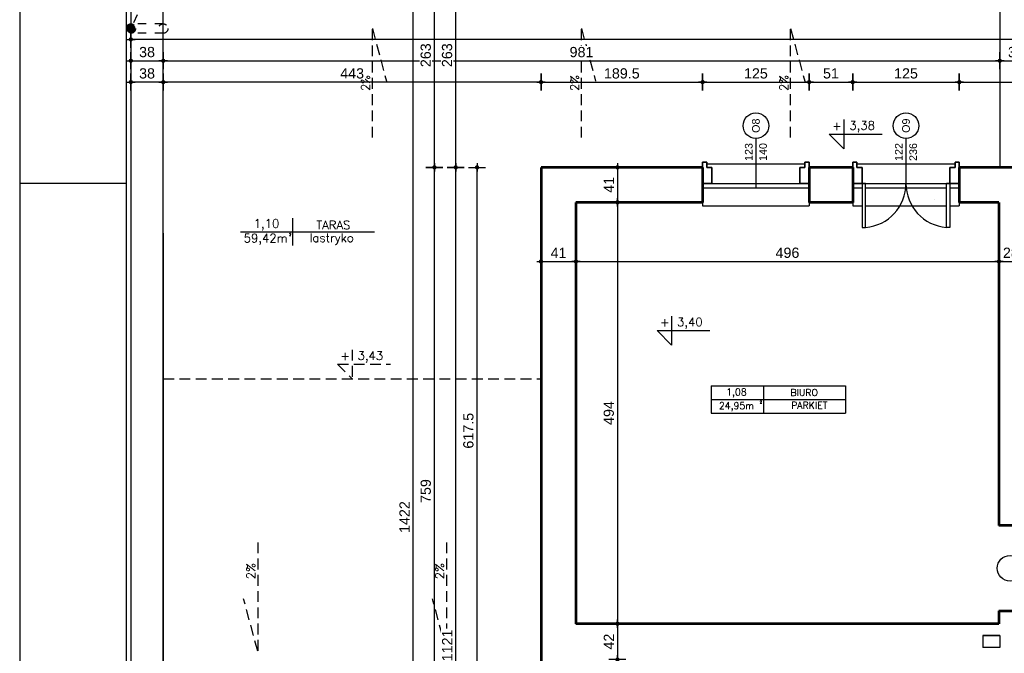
# Model space of a CAD drawing. Header units: millimetres. Extents: x 11979 to 37895, y 18730 to 47884.
# Tile 148 of 256: x 33741 to 34896, y 42042 to 42785. Entities that reach past the tile are written whole.
import ezdxf
from ezdxf.enums import TextEntityAlignment as Align

# ---------------------------------------------------------------- set-up
doc = ezdxf.new("R2010")
doc.units = ezdxf.units.MM
doc.linetypes.add('4002', pattern=[2, 1, -1])
doc.linetypes.add('DASHED', pattern=[19.049999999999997, 12.7, -6.35])
for name, color, linetype in [('-LI-WIDOK', 2, 'Continuous'), ('-MEBLE', 1, 'Continuous'), ('-RAMKA', 2, 'Continuous'), ('-WYMIAR', 8, 'Continuous'), ('_PROJEKTOWANE', 5, 'Continuous'), ('drzwi łuk', 1, 'Continuous'), ('PROJEKTOWANE', 5, 'Continuous')]:
    doc.layers.add(name, color=color, linetype=linetype)
doc.layers.add('-ŚCIANY DZIAŁOWE', color=3, linetype='Continuous', lineweight=35)
doc.layers.add('-ŚCIANY NOŚNE', color=4, linetype='Continuous', lineweight=53)
doc.layers.add('DO USU', color=7, linetype='Continuous', true_color=0x969696)
doc.styles.add('ARIAL', font='arial.ttf', dxfattribs={"height": 0.5})
doc.styles.add('SIMPLEX', font='simplex')
doc.styles.get("Standard").update_dxf_attribs({"font": 'arial.ttf'})
doc.dimstyles.new('CZA-KROPKA-50', dxfattribs={"dimtxt": 12, "dimasz": 1, "dimexe": 2, "dimexo": 25, "dimgap": 4, "dimtad": 1, "dimdec": 1, "dimrnd": 0.5, "dimzin": 9, "dimdsep": 46, "dimtxsty": 'Standard', "dimblk": 'CZA-KROPKA', "dimblk1": 'CZA-KROPKA', "dimblk2": 'CZA-KROPKA', "dimsah": 1, "dimcen": -20, "dimse1": 1, "dimse2": 1, "dimclrd": 8, "dimclre": 8, "dimclrt": 9, "dimadec": 0, "dimazin": 0, "dimtfac": 1, "dimtdec": 1, "dimtmove": 1, "dimatfit": 3, "dimldrblk": 'CZA-KROPKA', "dimfxl": 1, "dimtolj": 1, "dimtzin": 9, "dimarcsym": 0})

# ---------------------------------------------------------------- blocks, each defined once
blk = doc.blocks.new('CZA-KROPKA')
at = {"layer": '-WYMIAR', "linetype": 'ByBlock'}
for p, q in [((5, 0), (-5, 0)), ((0, 10), (0, -10))]:
    blk.add_line(p, q, dxfattribs=at)
at = {"layer": '-WYMIAR', "linetype": 'ByBlock', "const_width": 2.5}
blk.add_lwpolyline([(-1.25, 0, 1), (1.25, 0, 1)], format="xyb", close=True, dxfattribs=at)
blk = doc.blocks.new('*D2589')
at = {"layer": '_PROJEKTOWANE', "color": 8, "lineweight": -2}
blk.add_line((34394.39053607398, 42501.34891256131), (34888.39053607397, 42501.34891256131), dxfattribs=at)
at = {"layer": 'Defpoints', "color": 0}
for p in [(34889.39053607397, 42570.62371347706), (34393.39053607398, 42501.58520475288), (34889.39053607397, 42501.34891256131)]:
    blk.add_point(p, dxfattribs=at)
at = {"layer": '_PROJEKTOWANE', "color": 8, "lineweight": -2, "rotation": 180}
blk.add_blockref('CZA-KROPKA', (34393.39053607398, 42501.34891256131), dxfattribs=at)
at = {"layer": '_PROJEKTOWANE', "color": 8, "lineweight": -2}
blk.add_blockref('CZA-KROPKA', (34889.39053607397, 42501.34891256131), dxfattribs=at)
at = {"layer": '_PROJEKTOWANE', "color": 9, "insert": (34641.39053607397, 42511.47578841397), "char_height": 12, "attachment_point": 5}
blk.add_mtext('\\A1;496', dxfattribs=at)
blk = doc.blocks.new('*D2590')
at = {"layer": '_PROJEKTOWANE', "color": 8, "lineweight": -2}
blk.add_line((34890.39053607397, 42501.34891256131), (34916.39053607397, 42501.34891256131), dxfattribs=at)
at = {"layer": 'Defpoints', "color": 0}
for p in [(34889.39053607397, 42570.62371347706), (34917.39053607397, 42570.62371347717), (34917.39053607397, 42501.34891256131)]:
    blk.add_point(p, dxfattribs=at)
at = {"layer": '_PROJEKTOWANE', "color": 8, "lineweight": -2, "rotation": 180}
blk.add_blockref('CZA-KROPKA', (34889.39053607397, 42501.34891256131), dxfattribs=at)
at = {"layer": '_PROJEKTOWANE', "color": 8, "lineweight": -2}
blk.add_blockref('CZA-KROPKA', (34917.39053607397, 42501.34891256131), dxfattribs=at)
at = {"layer": '_PROJEKTOWANE', "color": 9, "insert": (34903.39053607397, 42511.47578841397), "char_height": 12, "attachment_point": 5}
blk.add_mtext('\\A1;28', dxfattribs=at)
blk = doc.blocks.new('*D2605')
at = {"layer": '_PROJEKTOWANE', "color": 8, "lineweight": -2}
blk.add_line((34442.04760789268, 42610.62371347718), (34442.04760789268, 42571.62371347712), dxfattribs=at)
at = {"layer": 'Defpoints', "color": 0}
for p in [(34464.17919747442, 42611.62371347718), (34442.04760789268, 42570.62371347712), (34464.17919747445, 42570.62371347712)]:
    blk.add_point(p, dxfattribs=at)
at = {"layer": '_PROJEKTOWANE', "color": 8, "lineweight": -2}
for p, rotation in [((34442.04760789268, 42611.62371347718), 90), ((34442.04760789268, 42570.62371347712), 270)]:
    blk.add_blockref('CZA-KROPKA', p, dxfattribs=dict(at, rotation=rotation))
at = {"layer": '_PROJEKTOWANE', "color": 9, "insert": (34432.02305127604, 42591.12371347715), "char_height": 12, "attachment_point": 5, "rotation": 90}
blk.add_mtext('\\A1;41', dxfattribs=at)
blk = doc.blocks.new('*D2606')
at = {"layer": '_PROJEKTOWANE', "color": 8, "lineweight": -2}
blk.add_line((34442.04760789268, 42569.62371347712), (34442.04760789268, 42077.62371347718), dxfattribs=at)
at = {"layer": 'Defpoints', "color": 0}
for p in [(34464.17919747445, 42570.62371347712), (34393.39053607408, 42076.62371347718), (34442.04760789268, 42076.62371347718)]:
    blk.add_point(p, dxfattribs=at)
at = {"layer": '_PROJEKTOWANE', "color": 8, "lineweight": -2}
for p, rotation in [((34442.04760789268, 42570.62371347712), 90), ((34442.04760789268, 42076.62371347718), 270)]:
    blk.add_blockref('CZA-KROPKA', p, dxfattribs=dict(at, rotation=rotation))
at = {"layer": '_PROJEKTOWANE', "color": 9, "insert": (34431.92073204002, 42323.62371347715), "char_height": 12, "attachment_point": 5, "rotation": 90}
blk.add_mtext('\\A1;494', dxfattribs=at)
blk = doc.blocks.new('*D2607')
at = {"layer": '_PROJEKTOWANE', "color": 8, "lineweight": -2}
blk.add_line((34442.04760789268, 42075.62371347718), (34442.04760789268, 42035.62371347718), dxfattribs=at)
at = {"layer": 'Defpoints', "color": 0}
for p in [(34393.39053607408, 42076.62371347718), (34393.39053607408, 42034.62371347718), (34442.04760789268, 42034.62371347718)]:
    blk.add_point(p, dxfattribs=at)
at = {"layer": '_PROJEKTOWANE', "color": 8, "lineweight": -2}
for p, rotation in [((34442.04760789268, 42076.62371347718), 90), ((34442.04760789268, 42034.62371347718), 270)]:
    blk.add_blockref('CZA-KROPKA', p, dxfattribs=dict(at, rotation=rotation))
at = {"layer": '_PROJEKTOWANE', "color": 9, "insert": (34432.02305127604, 42055.62371347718), "char_height": 12, "attachment_point": 5, "rotation": 90}
blk.add_mtext('\\A1;42', dxfattribs=at)
blk = doc.blocks.new('*D2957')
at = {"layer": '-WYMIAR', "color": 8, "lineweight": -2}
blk.add_line((36152.39053607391, 42612.62371347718), (36152.39053607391, 42873.62371347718), dxfattribs=at)
at = {"layer": 'Defpoints', "color": 0}
for p in [(34890.39053607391, 42874.62371347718), (36152.39053607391, 42874.62371347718), (36052.39053607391, 42611.62371347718)]:
    blk.add_point(p, dxfattribs=at)
at = {"layer": '-WYMIAR', "color": 8, "lineweight": -2}
for p, rotation in [((36152.39053607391, 42874.62371347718), 90), ((36152.39053607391, 42611.62371347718), 270)]:
    blk.add_blockref('CZA-KROPKA', p, dxfattribs=dict(at, rotation=rotation))
at = {"layer": '-WYMIAR', "color": 9, "insert": (36142.25956745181, 42743.12371347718), "char_height": 12, "attachment_point": 5, "rotation": 90, "bg_fill": 3, "box_fill_scale": 1.1, "bg_fill_color": 257, "bg_fill_transparency": 0}
blk.add_mtext('\\A1;263', dxfattribs=at)
blk = doc.blocks.new('*D2962')
at = {"layer": '-WYMIAR', "color": 8, "lineweight": -2}
blk.add_line((34353.39053607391, 42711.62371347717), (34540.89053607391, 42711.62371347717), dxfattribs=at)
at = {"layer": 'Defpoints', "color": 0}
for p in [(34541.89053607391, 42711.62371347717), (34352.39053607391, 42611.62371347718), (34541.89053607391, 42611.62371347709)]:
    blk.add_point(p, dxfattribs=at)
at = {"layer": '-WYMIAR', "color": 8, "lineweight": -2, "rotation": 180}
blk.add_blockref('CZA-KROPKA', (34352.39053607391, 42711.62371347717), dxfattribs=at)
at = {"layer": '-WYMIAR', "color": 8, "lineweight": -2}
blk.add_blockref('CZA-KROPKA', (34541.89053607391, 42711.62371347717), dxfattribs=at)
at = {"layer": '-WYMIAR', "color": 9, "insert": (34447.14053607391, 42721.75058932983), "char_height": 12, "attachment_point": 5, "bg_fill": 3, "box_fill_scale": 1.1, "bg_fill_color": 257, "bg_fill_transparency": 0}
blk.add_mtext('\\A1;189.5', dxfattribs=at)
blk = doc.blocks.new('*D2963')
at = {"layer": '-WYMIAR', "color": 8, "lineweight": -2}
blk.add_line((34542.89053607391, 42711.62371347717), (34665.89053607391, 42711.62371347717), dxfattribs=at)
at = {"layer": 'Defpoints', "color": 0}
for p in [(34666.89053607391, 42711.62371347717), (34541.89053607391, 42611.62371347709), (34666.89053607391, 42611.62371347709)]:
    blk.add_point(p, dxfattribs=at)
at = {"layer": '-WYMIAR', "color": 8, "lineweight": -2, "rotation": 180}
blk.add_blockref('CZA-KROPKA', (34541.89053607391, 42711.62371347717), dxfattribs=at)
at = {"layer": '-WYMIAR', "color": 8, "lineweight": -2}
blk.add_blockref('CZA-KROPKA', (34666.89053607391, 42711.62371347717), dxfattribs=at)
at = {"layer": '-WYMIAR', "color": 9, "insert": (34604.39053607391, 42721.75058932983), "char_height": 12, "attachment_point": 5, "bg_fill": 3, "box_fill_scale": 1.1, "bg_fill_color": 257, "bg_fill_transparency": 0}
blk.add_mtext('\\A1;125', dxfattribs=at)
blk = doc.blocks.new('*D2964')
at = {"layer": '-WYMIAR', "color": 8, "lineweight": -2}
blk.add_line((34667.89053607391, 42711.62371347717), (34716.89053607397, 42711.62371347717), dxfattribs=at)
at = {"layer": 'Defpoints', "color": 0}
for p in [(34717.89053607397, 42711.62371347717), (34666.89053607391, 42611.62371347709), (34717.89053607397, 42611.62371347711)]:
    blk.add_point(p, dxfattribs=at)
at = {"layer": '-WYMIAR', "color": 8, "lineweight": -2, "rotation": 180}
blk.add_blockref('CZA-KROPKA', (34666.89053607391, 42711.62371347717), dxfattribs=at)
at = {"layer": '-WYMIAR', "color": 8, "lineweight": -2}
blk.add_blockref('CZA-KROPKA', (34717.89053607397, 42711.62371347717), dxfattribs=at)
at = {"layer": '-WYMIAR', "color": 9, "insert": (34692.39053607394, 42721.75058932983), "char_height": 12, "attachment_point": 5, "bg_fill": 3, "box_fill_scale": 1.1, "bg_fill_color": 257, "bg_fill_transparency": 0}
blk.add_mtext('\\A1;51', dxfattribs=at)
blk = doc.blocks.new('*D2965')
at = {"layer": '-WYMIAR', "color": 8, "lineweight": -2}
blk.add_line((34718.89053607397, 42711.62371347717), (34841.89053607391, 42711.62371347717), dxfattribs=at)
at = {"layer": 'Defpoints', "color": 0}
for p in [(34842.89053607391, 42711.62371347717), (34717.89053607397, 42611.62371347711), (34842.89053607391, 42611.62371347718)]:
    blk.add_point(p, dxfattribs=at)
at = {"layer": '-WYMIAR', "color": 8, "lineweight": -2, "rotation": 180}
blk.add_blockref('CZA-KROPKA', (34717.89053607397, 42711.62371347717), dxfattribs=at)
at = {"layer": '-WYMIAR', "color": 8, "lineweight": -2}
blk.add_blockref('CZA-KROPKA', (34842.89053607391, 42711.62371347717), dxfattribs=at)
at = {"layer": '-WYMIAR', "color": 9, "insert": (34780.39053607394, 42721.75058932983), "char_height": 12, "attachment_point": 5, "bg_fill": 3, "box_fill_scale": 1.1, "bg_fill_color": 257, "bg_fill_transparency": 0}
blk.add_mtext('\\A1;125', dxfattribs=at)
blk = doc.blocks.new('*D2966')
at = {"layer": '-WYMIAR', "color": 8, "lineweight": -2}
blk.add_line((34843.89053607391, 42711.62371347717), (35037.89053607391, 42711.62371347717), dxfattribs=at)
at = {"layer": 'Defpoints', "color": 0}
for p in [(35038.89053607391, 42711.62371347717), (34842.89053607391, 42611.62371347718), (35038.89053607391, 42611.62371347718)]:
    blk.add_point(p, dxfattribs=at)
at = {"layer": '-WYMIAR', "color": 8, "lineweight": -2, "rotation": 180}
blk.add_blockref('CZA-KROPKA', (34842.89053607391, 42711.62371347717), dxfattribs=at)
at = {"layer": '-WYMIAR', "color": 8, "lineweight": -2}
blk.add_blockref('CZA-KROPKA', (35038.89053607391, 42711.62371347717), dxfattribs=at)
at = {"layer": '-WYMIAR', "color": 9, "insert": (34940.89053607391, 42721.75058932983), "char_height": 12, "attachment_point": 5, "bg_fill": 3, "box_fill_scale": 1.1, "bg_fill_color": 257, "bg_fill_transparency": 0}
blk.add_mtext('\\A1;196', dxfattribs=at)
blk = doc.blocks.new('*D2975')
at = {"layer": '-WYMIAR', "color": 8, "lineweight": -2}
blk.add_line((34351.39053607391, 42711.62371347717), (33910.39053607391, 42711.62371347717), dxfattribs=at)
at = {"layer": 'Defpoints', "color": 0}
for p in [(33909.39053607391, 42711.62371347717), (33909.39053607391, 42710.56182398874), (34352.39053607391, 42611.62371347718)]:
    blk.add_point(p, dxfattribs=at)
at = {"layer": '-WYMIAR', "color": 8, "lineweight": -2, "rotation": 180}
blk.add_blockref('CZA-KROPKA', (33909.39053607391, 42711.62371347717), dxfattribs=at)
at = {"layer": '-WYMIAR', "color": 8, "lineweight": -2}
blk.add_blockref('CZA-KROPKA', (34352.39053607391, 42711.62371347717), dxfattribs=at)
at = {"layer": '-WYMIAR', "color": 9, "insert": (34130.89053607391, 42721.75468209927), "char_height": 12, "attachment_point": 5, "bg_fill": 3, "box_fill_scale": 1.1, "bg_fill_color": 257, "bg_fill_transparency": 0}
blk.add_mtext('\\A1;443', dxfattribs=at)
blk = doc.blocks.new('*D2976')
at = {"layer": '-WYMIAR', "color": 8, "lineweight": -2}
blk.add_line((33908.39053607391, 42711.62371347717), (33872.39053607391, 42711.62371347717), dxfattribs=at)
at = {"layer": 'Defpoints', "color": 0}
for p in [(33871.39053607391, 42711.62371347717), (33871.39053607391, 42710.56182398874), (33909.39053607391, 42710.56182398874)]:
    blk.add_point(p, dxfattribs=at)
at = {"layer": '-WYMIAR', "color": 8, "lineweight": -2, "rotation": 180}
blk.add_blockref('CZA-KROPKA', (33871.39053607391, 42711.62371347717), dxfattribs=at)
at = {"layer": '-WYMIAR', "color": 8, "lineweight": -2}
blk.add_blockref('CZA-KROPKA', (33909.39053607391, 42711.62371347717), dxfattribs=at)
at = {"layer": '-WYMIAR', "color": 9, "insert": (33890.39053607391, 42721.75468209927), "char_height": 12, "attachment_point": 5, "bg_fill": 3, "box_fill_scale": 1.1, "bg_fill_color": 257, "bg_fill_transparency": 0}
blk.add_mtext('\\A1;38', dxfattribs=at)
blk = doc.blocks.new('*D2977')
at = {"layer": '-WYMIAR', "color": 8, "lineweight": -2}
blk.add_line((33872.39053607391, 42736.62371347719), (33908.39053607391, 42736.62371347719), dxfattribs=at)
at = {"layer": 'Defpoints', "color": 0}
for p in [(33871.39053607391, 42736.62371347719), (33909.39053607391, 42736.62371347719), (33909.39053607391, 42736.62371347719)]:
    blk.add_point(p, dxfattribs=at)
at = {"layer": '-WYMIAR', "color": 8, "lineweight": -2, "rotation": 180}
blk.add_blockref('CZA-KROPKA', (33871.39053607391, 42736.62371347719), dxfattribs=at)
at = {"layer": '-WYMIAR', "color": 8, "lineweight": -2}
blk.add_blockref('CZA-KROPKA', (33909.39053607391, 42736.62371347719), dxfattribs=at)
at = {"layer": '-WYMIAR', "color": 9, "insert": (33890.39053607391, 42746.75468209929), "char_height": 12, "attachment_point": 5, "bg_fill": 3, "box_fill_scale": 1.1, "bg_fill_color": 257, "bg_fill_transparency": 0}
blk.add_mtext('\\A1;38', dxfattribs=at)
blk = doc.blocks.new('*D2978')
at = {"layer": '-WYMIAR', "color": 8, "lineweight": -2}
blk.add_line((33910.39053607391, 42736.62371347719), (34889.39053607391, 42736.62371347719), dxfattribs=at)
at = {"layer": 'Defpoints', "color": 0}
for p in [(33909.39053607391, 42736.62371347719), (34890.39053607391, 42736.62371347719), (34890.39053607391, 42611.62371347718)]:
    blk.add_point(p, dxfattribs=at)
at = {"layer": '-WYMIAR', "color": 8, "lineweight": -2, "rotation": 180}
blk.add_blockref('CZA-KROPKA', (33909.39053607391, 42736.62371347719), dxfattribs=at)
at = {"layer": '-WYMIAR', "color": 8, "lineweight": -2}
blk.add_blockref('CZA-KROPKA', (34890.39053607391, 42736.62371347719), dxfattribs=at)
at = {"layer": '-WYMIAR', "color": 9, "insert": (34399.89053607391, 42746.75058932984), "char_height": 12, "attachment_point": 5, "bg_fill": 3, "box_fill_scale": 1.1, "bg_fill_color": 257, "bg_fill_transparency": 0}
blk.add_mtext('\\A1;981', dxfattribs=at)
blk = doc.blocks.new('*D2979')
at = {"layer": '-WYMIAR', "color": 8, "lineweight": -2}
blk.add_line((34891.39053607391, 42736.62371347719), (34927.39053607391, 42736.62371347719), dxfattribs=at)
at = {"layer": 'Defpoints', "color": 0}
for p in [(34928.39053607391, 42736.62371347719), (34890.39053607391, 42611.62371347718), (34928.39053607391, 42611.62371347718)]:
    blk.add_point(p, dxfattribs=at)
at = {"layer": '-WYMIAR', "color": 8, "lineweight": -2, "rotation": 180}
blk.add_blockref('CZA-KROPKA', (34890.39053607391, 42736.62371347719), dxfattribs=at)
at = {"layer": '-WYMIAR', "color": 8, "lineweight": -2}
blk.add_blockref('CZA-KROPKA', (34928.39053607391, 42736.62371347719), dxfattribs=at)
at = {"layer": '-WYMIAR', "color": 9, "insert": (34909.39053607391, 42746.75468209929), "char_height": 12, "attachment_point": 5, "bg_fill": 3, "box_fill_scale": 1.1, "bg_fill_color": 257, "bg_fill_transparency": 0}
blk.add_mtext('\\A1;38', dxfattribs=at)
blk = doc.blocks.new('*D2981')
at = {"layer": '-WYMIAR', "color": 8, "lineweight": -2}
blk.add_line((36051.39053607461, 42761.62371347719), (33872.39053607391, 42761.62371347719), dxfattribs=at)
at = {"layer": 'Defpoints', "color": 0}
for p in [(33871.39053607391, 42761.62371347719), (33871.39053607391, 42611.62371347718), (36052.39053607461, 42611.62371347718)]:
    blk.add_point(p, dxfattribs=at)
at = {"layer": '-WYMIAR', "color": 8, "lineweight": -2, "rotation": 180}
blk.add_blockref('CZA-KROPKA', (33871.39053607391, 42761.62371347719), dxfattribs=at)
at = {"layer": '-WYMIAR', "color": 8, "lineweight": -2}
blk.add_blockref('CZA-KROPKA', (36052.39053607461, 42761.62371347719), dxfattribs=at)
at = {"layer": '-WYMIAR', "color": 9, "insert": (34961.89053607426, 42771.75058932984), "char_height": 12, "attachment_point": 5, "bg_fill": 3, "box_fill_scale": 1.1, "bg_fill_color": 257, "bg_fill_transparency": 0}
blk.add_mtext('\\A1;2181', dxfattribs=at)
blk = doc.blocks.new('*D2984')
at = {"layer": '-WYMIAR', "color": 8, "lineweight": -2}
blk.add_line((34277.39053607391, 41995.12371347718), (34277.39053607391, 42610.62371347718), dxfattribs=at)
at = {"layer": 'Defpoints', "color": 0}
for p in [(34277.39053607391, 42611.62371347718), (34352.39053607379, 42611.62371347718), (34372.89053607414, 41994.12371347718)]:
    blk.add_point(p, dxfattribs=at)
at = {"layer": '-WYMIAR', "color": 8, "lineweight": -2}
for p, rotation in [((34277.39053607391, 42611.62371347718), 90), ((34277.39053607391, 41994.12371347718), 270)]:
    blk.add_blockref('CZA-KROPKA', p, dxfattribs=dict(at, rotation=rotation))
at = {"layer": '-WYMIAR', "color": 9, "insert": (34267.26366022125, 42302.87371347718), "char_height": 12, "attachment_point": 5, "rotation": 90, "bg_fill": 3, "box_fill_scale": 1.1, "bg_fill_color": 257, "bg_fill_transparency": 0}
blk.add_mtext('\\A1;617.5', dxfattribs=at)
blk = doc.blocks.new('*D2985')
at = {"layer": '-WYMIAR', "color": 8, "lineweight": -2}
blk.add_line((34252.39053607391, 42612.62371347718), (34252.39053607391, 42873.62371347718), dxfattribs=at)
at = {"layer": 'Defpoints', "color": 0}
for p in [(34252.39053607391, 42874.62371347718), (34374.89053607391, 42874.62371347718), (34327.39053607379, 42611.62371347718)]:
    blk.add_point(p, dxfattribs=at)
at = {"layer": '-WYMIAR', "color": 8, "lineweight": -2}
for p, rotation in [((34252.39053607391, 42874.62371347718), 90), ((34252.39053607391, 42611.62371347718), 270)]:
    blk.add_blockref('CZA-KROPKA', p, dxfattribs=dict(at, rotation=rotation))
at = {"layer": '-WYMIAR', "color": 9, "insert": (34242.25956745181, 42743.12371347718), "char_height": 12, "attachment_point": 5, "rotation": 90, "bg_fill": 3, "box_fill_scale": 1.1, "bg_fill_color": 257, "bg_fill_transparency": 0}
blk.add_mtext('\\A1;263', dxfattribs=at)
blk = doc.blocks.new('*D2987')
at = {"layer": '-WYMIAR', "color": 8, "lineweight": -2}
blk.add_line((34252.39053607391, 41491.62371347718), (34252.39053607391, 42610.62371347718), dxfattribs=at)
at = {"layer": 'Defpoints', "color": 0}
for p in [(34252.39053607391, 42611.62371347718), (34352.39053607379, 42611.62371347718), (34352.39053607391, 41490.62371347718)]:
    blk.add_point(p, dxfattribs=at)
at = {"layer": '-WYMIAR', "color": 8, "lineweight": -2}
for p, rotation in [((34252.39053607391, 42611.62371347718), 90), ((34252.39053607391, 41490.62371347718), 270)]:
    blk.add_blockref('CZA-KROPKA', p, dxfattribs=dict(at, rotation=rotation))
at = {"layer": '-WYMIAR', "color": 9, "insert": (34242.36597945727, 42051.12371347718), "char_height": 12, "attachment_point": 5, "rotation": 90, "bg_fill": 3, "box_fill_scale": 1.1, "bg_fill_color": 257, "bg_fill_transparency": 0}
blk.add_mtext('\\A1;1121', dxfattribs=at)
blk = doc.blocks.new('*D2990')
at = {"layer": '-WYMIAR', "color": 8, "lineweight": -2}
blk.add_line((34227.39053607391, 41853.62371347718), (34227.39053607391, 42610.62371347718), dxfattribs=at)
at = {"layer": 'Defpoints', "color": 0}
for p in [(34227.39053607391, 42611.62371347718), (34352.39053607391, 42611.62371347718), (34352.39053607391, 41852.62371347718)]:
    blk.add_point(p, dxfattribs=at)
at = {"layer": '-WYMIAR', "color": 8, "lineweight": -2}
for p, rotation in [((34227.39053607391, 42611.62371347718), 90), ((34227.39053607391, 41852.62371347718), 270)]:
    blk.add_blockref('CZA-KROPKA', p, dxfattribs=dict(at, rotation=rotation))
at = {"layer": '-WYMIAR', "color": 9, "insert": (34217.26366022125, 42232.12371347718), "char_height": 12, "attachment_point": 5, "rotation": 90, "bg_fill": 3, "box_fill_scale": 1.1, "bg_fill_color": 257, "bg_fill_transparency": 0}
blk.add_mtext('\\A1;759', dxfattribs=at)
blk = doc.blocks.new('*D2991')
at = {"layer": '-WYMIAR', "color": 8, "lineweight": -2}
blk.add_line((34227.39053607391, 42612.62371347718), (34227.39053607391, 42873.62371347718), dxfattribs=at)
at = {"layer": 'Defpoints', "color": 0}
for p in [(34227.39053607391, 42874.62371347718), (34399.89053607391, 42874.62371347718), (34352.39053607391, 42611.62371347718)]:
    blk.add_point(p, dxfattribs=at)
at = {"layer": '-WYMIAR', "color": 8, "lineweight": -2}
for p, rotation in [((34227.39053607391, 42874.62371347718), 90), ((34227.39053607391, 42611.62371347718), 270)]:
    blk.add_blockref('CZA-KROPKA', p, dxfattribs=dict(at, rotation=rotation))
at = {"layer": '-WYMIAR', "color": 9, "insert": (34217.25956745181, 42743.12371347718), "char_height": 12, "attachment_point": 5, "rotation": 90, "bg_fill": 3, "box_fill_scale": 1.1, "bg_fill_color": 257, "bg_fill_transparency": 0}
blk.add_mtext('\\A1;263', dxfattribs=at)
blk = doc.blocks.new('*D2993')
at = {"layer": '-WYMIAR', "color": 8, "lineweight": -2}
blk.add_line((34202.39053607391, 41491.62371347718), (34202.39053607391, 42911.62371347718), dxfattribs=at)
at = {"layer": 'Defpoints', "color": 0}
for p in [(34202.39053607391, 42912.62371347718), (34352.39053607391, 42912.62371347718), (34352.39053607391, 41490.62371347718)]:
    blk.add_point(p, dxfattribs=at)
at = {"layer": '-WYMIAR', "color": 8, "lineweight": -2}
for p, rotation in [((34202.39053607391, 42912.62371347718), 90), ((34202.39053607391, 41490.62371347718), 270)]:
    blk.add_blockref('CZA-KROPKA', p, dxfattribs=dict(at, rotation=rotation))
at = {"layer": '-WYMIAR', "color": 9, "insert": (34192.36597945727, 42201.62371347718), "char_height": 12, "attachment_point": 5, "rotation": 90, "bg_fill": 3, "box_fill_scale": 1.1, "bg_fill_color": 257, "bg_fill_transparency": 0}
blk.add_mtext('\\A1;1422', dxfattribs=at)
blk = doc.blocks.new('fdfdssd')
at = {"layer": '-RAMKA', "color": 8}
blk.add_line((18316.99147876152, 20415.98454951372), (18316.99147876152, 18315.98454951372), dxfattribs=at)
at = {"layer": '-RAMKA', "color": 2}
blk.add_line((18441.99147876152, 20390.98454951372), (18441.99147876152, 18340.98454951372), dxfattribs=at)
at = {"layer": '-RAMKA', "color": 7}
blk.add_line((18316.99147876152, 19800.98454951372), (18441.99147876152, 19800.98454951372), dxfattribs=at)

msp = doc.modelspace()

# ---------------------------------------------------------------- hatches: boundary and pattern name
at = {"layer": 'DO USU', "linetype": '4002', "ltscale": 10}
h = msp.add_hatch(color=256, dxfattribs=at)
h.dxf.hatch_style = 1
edge = h.paths.add_edge_path()
edge.add_ellipse((33871.39053607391, 42774.38872959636), major_axis=(5.485938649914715, 0), ratio=1, start_angle=0, end_angle=360)

# ---------------------------------------------------------------- linework, layer by layer
at = {"layer": '-LI-WIDOK'}
for p, q in [((33871.39053607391, 42912.62371347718), (33871.39053607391, 41814.62371347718)), ((33909.39053607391, 41852.62371347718), (33909.39053607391, 42874.62371347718)), ((34890.39053607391, 42874.62371347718), (34890.39053607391, 42611.62371347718)), ((34546.89053607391, 42615.62371347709), (34661.89053607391, 42615.62371347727)), ((34722.89053607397, 42615.62371347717), (34837.89053607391, 42615.62371347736)), ((34717.89053607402, 42587.6237134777), (34728.89053607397, 42587.6237134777)), ((34831.89053607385, 42587.6237134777), (34842.89053607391, 42587.6237134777)), ((34813.99138893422, 42573.62371347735), (34813.99138893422, 42573.62371347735)), ((34541.89053607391, 42570.62371347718), (34541.89053607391, 42566.62371347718)), ((34541.89053607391, 42566.62371347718), (34666.89053607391, 42566.62371347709)), ((34666.89053607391, 42570.62371347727), (34666.89053607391, 42566.62371347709)), ((34717.89053607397, 42570.62371347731), (34717.89053607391, 42566.62371347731)), ((34717.89053607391, 42566.62371347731), (34728.89053607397, 42566.62371347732)), ((34732.89053607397, 42566.62371347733), (34827.89053607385, 42566.6237134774)), ((34831.89053607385, 42566.6237134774), (34842.89053607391, 42566.62371347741)), ((34842.89053607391, 42570.62371347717), (34842.89053607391, 42566.62371347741)), ((33909.39053607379, 42534.62371347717), (33909.39053607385, 41852.62371347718)), ((34870.39053607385, 42062.62249226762), (34890.39053607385, 42062.62249226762)), ((34890.39053607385, 42062.62249226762), (34870.39053607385, 42062.62249226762)), ((34870.39053607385, 42062.62249226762), (34870.39053607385, 42048.62249226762)), ((34890.39053607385, 42062.62249226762), (34890.39053607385, 42048.62249226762)), ((34890.39053607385, 42048.62249226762), (34870.39053607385, 42048.62249226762))]:
    msp.add_line(p, q, dxfattribs=at)
at = {"layer": '-MEBLE'}
for p, q in [((34505.59199401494, 42437.38102267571), (34505.59199401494, 42403.09530867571)), ((34488.44913701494, 42420.23816567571), (34550.44222594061, 42420.23816567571)), ((34488.44913701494, 42420.23816567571), (34505.59199401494, 42403.09530867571))]:
    msp.add_line(p, q, dxfattribs=at)
at = {"layer": '-ŚCIANY DZIAŁOWE'}
for p, q in [((34541.89053607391, 42611.62371347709), (34541.89053607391, 42617.62371347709)), ((34541.89053607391, 42617.62371347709), (34546.89053607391, 42617.62371347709)), ((34546.89053607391, 42617.62371347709), (34546.89053607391, 42611.62371347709)), ((34546.89053607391, 42611.62371347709), (34552.89053607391, 42611.62371347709)), ((34552.89053607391, 42611.62371347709), (34552.89053607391, 42592.62371347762)), ((34661.89053607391, 42611.62371347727), (34655.89053607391, 42611.62371347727)), ((34655.89053607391, 42611.62371347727), (34655.89053607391, 42592.62371347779)), ((34666.89053607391, 42617.62371347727), (34661.89053607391, 42617.62371347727)), ((34661.89053607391, 42617.62371347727), (34661.89053607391, 42611.62371347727)), ((34666.89053607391, 42611.62371347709), (34666.89053607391, 42617.62371347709)), ((34717.89053607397, 42611.62371347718), (34717.89053607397, 42617.62371347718)), ((34717.89053607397, 42617.62371347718), (34722.89053607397, 42617.62371347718)), ((34722.89053607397, 42617.62371347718), (34722.89053607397, 42611.62371347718)), ((34722.89053607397, 42611.62371347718), (34728.89053607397, 42611.62371347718)), ((34728.89053607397, 42611.62371347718), (34728.89053607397, 42592.6237134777)), ((34837.89053607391, 42611.62371347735), (34831.89053607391, 42611.62371347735)), ((34831.89053607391, 42611.62371347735), (34831.89053607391, 42592.62371347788)), ((34842.89053607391, 42617.62371347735), (34837.89053607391, 42617.62371347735)), ((34837.89053607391, 42617.62371347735), (34837.89053607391, 42611.62371347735)), ((34842.89053607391, 42611.62371347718), (34842.89053607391, 42617.62371347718)), ((34552.89053607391, 42592.62371347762), (34541.89053607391, 42592.62371347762)), ((34655.89053607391, 42592.62371347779), (34666.89053607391, 42592.62371347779)), ((34728.89053607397, 42592.6237134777), (34717.89053607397, 42592.6237134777)), ((34732.89053607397, 42592.6237134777), (34728.89053607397, 42592.6237134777)), ((34827.89053607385, 42592.6237134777), (34831.89053607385, 42592.6237134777)), ((34831.89053607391, 42592.62371347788), (34842.89053607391, 42592.62371347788))]:
    msp.add_line(p, q, dxfattribs=at)
at = {"layer": '-ŚCIANY NOŚNE'}
for p, q in [((34352.39053607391, 42611.62371347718), (34352.39053607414, 41994.12371347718)), ((34541.89053607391, 42611.62371347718), (34352.39053607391, 42611.62371347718)), ((34541.89053607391, 42611.62371347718), (34541.89053607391, 42570.62371347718)), ((34717.89053607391, 42611.62371347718), (34666.89053607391, 42611.62371347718)), ((34666.89053607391, 42611.62371347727), (34666.89053607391, 42570.62371347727)), ((34717.89053607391, 42611.62371347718), (34717.89053607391, 42573.62371347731)), ((34717.89053607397, 42611.62371347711), (34717.89053607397, 42570.62371347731)), ((35038.89053607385, 42611.62371347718), (34842.89053607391, 42611.62371347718)), ((34842.89053607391, 42611.62371347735), (34842.89053607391, 42570.62371347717)), ((34393.39053607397, 42570.62371347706), (34393.39053607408, 42076.62371347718)), ((34541.89053607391, 42570.62371347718), (34393.39053607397, 42570.62371347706)), ((34717.89053607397, 42570.62371347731), (34666.89053607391, 42570.62371347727)), ((34889.39053607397, 42570.62371347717), (34842.89053607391, 42570.62371347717)), ((34889.39053607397, 42570.62371347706), (34889.39053607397, 42191.62371347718)), ((34917.39053607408, 42191.62371347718), (34889.39053607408, 42191.62371347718)), ((34889.39053607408, 42091.62371347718), (34889.39053607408, 42076.62371347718)), ((34889.39053607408, 42091.62371347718), (34917.39053607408, 42091.62371347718)), ((34820.39053607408, 42076.62371347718), (34393.39053607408, 42076.62371347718)), ((34889.39053607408, 42076.62371347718), (34820.39053607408, 42076.62371347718))]:
    msp.add_line(p, q, dxfattribs=at)
at = {"layer": 'DO USU', "linetype": '4002', "ltscale": 10}
for p, q in [((33909.39053607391, 42779.87466824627), (33871.39053607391, 42779.87466824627)), ((33909.39053607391, 42768.90279094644), (33871.39053607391, 42768.90279094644))]:
    msp.add_line(p, q, dxfattribs=at)
for centre in [(33871.39053607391, 42774.38872959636), (33871.39053607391, 42774.38872959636), (33909.39053607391, 42774.38872959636)]:
    msp.add_circle(centre, 5.485938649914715, dxfattribs=at)
at = {"layer": 'drzwi łuk', "ltscale": 0.5}
for p, q in [((34061.04901270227, 42552.06007209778), (34061.04901270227, 42520.06007209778)), ((33999.98067408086, 42536.06007209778), (34157.17354608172, 42536.06007209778)), ((34552.11532489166, 42355.62371347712), (34709.30819689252, 42355.62371347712)), ((34552.11532489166, 42355.62371347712), (34552.11532489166, 42323.62371347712)), ((34613.18366351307, 42355.62371347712), (34613.18366351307, 42323.62371347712)), ((34709.30819689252, 42355.62371347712), (34709.30819689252, 42323.62371347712)), ((34552.11532489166, 42339.62371347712), (34709.30819689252, 42339.62371347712)), ((34552.11532489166, 42323.62371347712), (34709.30819689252, 42323.62371347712))]:
    msp.add_line(p, q, dxfattribs=at)
at = {"layer": 'PROJEKTOWANE', "linetype": 'DASHED'}
for p, q in [((34154.64053607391, 42646.63872959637), (34154.64053607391, 42774.38872959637)), ((34154.64053607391, 42774.38872959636), (34171.17260257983, 42712.69021744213)), ((34399.89053607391, 42646.63872959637), (34399.89053607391, 42774.38872959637)), ((34399.89053607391, 42774.38872959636), (34416.42260257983, 42712.69021744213)), ((34645.14053607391, 42646.63872959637), (34645.14053607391, 42774.38872959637)), ((34645.14053607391, 42774.38872959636), (34661.67260257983, 42712.69021744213)), ((34130.89053607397, 42397.90942747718), (34130.89053607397, 42363.62371347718)), ((34113.74767907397, 42380.76657047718), (34175.74076799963, 42380.76657047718)), ((34113.74767907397, 42380.76657047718), (34130.89053607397, 42363.62371347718)), ((33909.39053607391, 42363.62371347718), (34352.39053607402, 42363.62371347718)), ((34020.14053607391, 42171.99871347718), (34020.14053607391, 42044.24871347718)), ((34241.64053607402, 42171.99871347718), (34241.64053607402, 42044.24871347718)), ((34020.14053607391, 42044.24871347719), (34003.60846956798, 42105.94722563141)), ((34241.64053607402, 42044.24871347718), (34225.1084695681, 42105.9472256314))]:
    msp.add_line(p, q, dxfattribs=at)
at = {"layer": 'PROJEKTOWANE'}
for p, q in [((34707.59129652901, 42667.79070141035), (34707.59129652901, 42633.50498741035)), ((34604.39053607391, 42645.48173312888), (34604.39053607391, 42587.62371347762)), ((34690.44843952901, 42650.64784441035), (34752.44152845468, 42650.64784441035)), ((34690.44843952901, 42650.64784441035), (34707.59129652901, 42633.50498741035)), ((34780.39053607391, 42645.48173312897), (34780.39053607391, 42587.6237134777)), ((34541.89053607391, 42587.62371347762), (34666.89053607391, 42587.62371347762)), ((34550.89053607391, 42592.62371347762), (34663.89053607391, 42592.62371347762)), ((34728.89053607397, 42592.6237134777), (34841.89053607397, 42592.6237134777)), ((34728.89053607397, 42592.6237134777), (34728.89053607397, 42541.1237134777)), ((34732.89053607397, 42541.1237134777), (34732.89053607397, 42592.6237134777)), ((34732.89053607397, 42587.6237134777), (34827.89053607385, 42587.6237134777)), ((34827.89053607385, 42541.1237134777), (34827.89053607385, 42592.6237134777)), ((34831.89053607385, 42592.6237134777), (34831.89053607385, 42541.1237134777)), ((34728.89053607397, 42541.1237134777), (34732.89053607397, 42541.1237134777)), ((34831.89053607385, 42541.1237134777), (34827.89053607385, 42541.1237134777))]:
    msp.add_line(p, q, dxfattribs=at)
for centre in [(34604.39053607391, 42660.48173312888), (34780.39053607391, 42660.48173312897), (34902.39053607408, 42141.62371347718)]:
    msp.add_circle(centre, 15, dxfattribs=at)
for centre, radius, start, end in [((34728.89053607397, 42592.6237134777), 51.50000000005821, 274.4546441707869, 0), ((34831.89053607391, 42592.62371347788), 51.5, 180.0000000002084, 265.5453558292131)]:
    msp.add_arc(centre, radius, start, end, dxfattribs=at)

# ---------------------------------------------------------------- texts
at = {"layer": '-LI-WIDOK', "style": 'SIMPLEX'}
for s, height, p in [('1,10', 10, (34030.47169215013, 42545.86246596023)), ('TARAS', 10, (34108.86839415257, 42544.1156972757)), ('59,42m', 10, (34029.44448669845, 42528.6998364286)), ('2', 3, (34058.20417610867, 42532.89951970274)), ('1,08', 8, (34581.57913750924, 42348.26347780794)), ('BIURO', 8, (34661.00304496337, 42347.67933865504)), ('24,95m', 8, (34581.57913750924, 42332.26347780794)), ('2', 3, (34610.33882691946, 42336.46316108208)), ('PARKIET', 8, (34667.0324773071, 42332.63348147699))]:
    msp.add_text(s, height=height, dxfattribs=at).set_placement(p, align=Align.MIDDLE_CENTER)
for s, p in [('+', (34497.46503432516, 42429.99746885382)), ('3,40', (34526.94376800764, 42428.85130067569))]:
    msp.add_text(s, height=10, dxfattribs=at).set_placement(p, align=Align.MIDDLE)
at = {"layer": 'PROJEKTOWANE', "style": 'SIMPLEX'}
for p in [(34146.59291702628, 42710.51372959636), (34391.84291702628, 42710.51372959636), (34637.09291702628, 42710.51372959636), (34012.09291702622, 42138.23685298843), (34233.59291702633, 42138.23685298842)]:
    msp.add_text('2%', height=10, rotation=90, dxfattribs=at).set_placement(p, align=Align.MIDDLE)
at = {"layer": 'PROJEKTOWANE', "style": 'ARIAL'}
for s, p in [('O8', (34604.39053607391, 42660.48173312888)), ('O9', (34780.39053607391, 42660.48173312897)), ('123', (34595.9905360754, 42629.65926272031)), ('140', (34612.77473687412, 42629.65926272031)), ('122', (34771.9905360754, 42629.6592627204)), ('236', (34788.77473687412, 42629.6592627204))]:
    msp.add_text(s, height=9, rotation=90, dxfattribs=at).set_placement(p, align=Align.MIDDLE_CENTER)
at = {"layer": 'PROJEKTOWANE', "style": 'SIMPLEX'}
for s, p in [('+', (34699.46433683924, 42660.40714758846)), ('3,38', (34728.94307052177, 42659.26097941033)), ('+', (34122.76357638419, 42390.52587365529)), ('3,43', (34152.24231006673, 42389.37970547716))]:
    msp.add_text(s, height=10, dxfattribs=at).set_placement(p, align=Align.MIDDLE)
msp.add_text('lastryko', height=10, dxfattribs=at).set_placement((34106.9209243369, 42529.06984009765), align=Align.MIDDLE_CENTER)

# ---------------------------------------------------------------- dimensions: what is measured, and where the dimension line sits
at = {"layer": '_PROJEKTOWANE'}
for base, p1, p2, picture, middle in [((34442.04760789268, 42570.62371347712), (34464.17919747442, 42611.62371347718), (34464.17919747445, 42570.62371347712), '*D2605', (34432.02305127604, 42591.12371347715)), ((34442.04760789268, 42076.62371347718), (34464.17919747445, 42570.62371347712), (34393.39053607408, 42076.62371347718), '*D2606', (34431.92073204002, 42323.62371347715)), ((34442.04760789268, 42034.62371347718), (34393.39053607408, 42076.62371347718), (34393.39053607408, 42034.62371347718), '*D2607', (34432.02305127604, 42055.62371347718))]:
    dim = msp.add_linear_dim(base=base, p1=p1, p2=p2, angle=90, dimstyle='CZA-KROPKA-50', dxfattribs=at)
    dim.commit()
    dim.dimension.update_dxf_attribs({"geometry": picture, "text_midpoint": middle})
for base, p1, p2, picture, middle in [((34889.39053607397, 42501.34891256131), (34393.39053607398, 42501.58520475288), (34889.39053607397, 42570.62371347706), '*D2589', (34641.39053607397, 42511.47578841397)), ((34917.39053607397, 42501.34891256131), (34889.39053607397, 42570.62371347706), (34917.39053607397, 42570.62371347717), '*D2590', (34903.39053607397, 42511.47578841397))]:
    dim = msp.add_linear_dim(base=base, p1=p1, p2=p2, dimstyle='CZA-KROPKA-50', dxfattribs=at)
    dim.commit()
    dim.dimension.update_dxf_attribs({"geometry": picture, "text_midpoint": middle})
msp.add_linear_dim(base=(34393.39053607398, 42501.34891256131), p1=(34352.39053607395, 42501.58520475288), p2=(34393.39053607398, 42501.58520475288), dimstyle='CZA-KROPKA-50', dxfattribs=at).render()

# ---------------------------------------------------------------- next in the draw order: dimensions: what is measured, and where the dimension line sits
at = {"layer": '-WYMIAR'}
dim = msp.add_linear_dim(base=(36152.39053607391, 42874.62371347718), p1=(36052.39053607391, 42611.62371347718), p2=(34890.39053607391, 42874.62371347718), angle=90, dimstyle='CZA-KROPKA-50', override={"dimfxl": 0, "dimfxlon": 1, "dimtfill": 1}, dxfattribs=at)
dim.commit()
dim.dimension.update_dxf_attribs({"geometry": '*D2957', "text_midpoint": (36142.25956745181, 42743.12371347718)})
dim = msp.add_linear_dim(base=(34541.89053607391, 42711.62371347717), p1=(34352.39053607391, 42611.62371347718), p2=(34541.89053607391, 42611.62371347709), dimstyle='CZA-KROPKA-50', override={"dimfxl": 0, "dimfxlon": 1, "dimtfill": 1}, dxfattribs=at)
dim.commit()
dim.dimension.update_dxf_attribs({"geometry": '*D2962', "text_midpoint": (34447.14053607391, 42721.75058932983)})

# ---------------------------------------------------------------- next in the draw order: dimensions: what is measured, and where the dimension line sits
for base, p1, p2, picture, middle in [((33909.39053607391, 42711.62371347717), (34352.39053607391, 42611.62371347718), (33909.39053607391, 42710.56182398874), '*D2975', (34130.89053607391, 42721.75468209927)), ((34666.89053607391, 42711.62371347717), (34541.89053607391, 42611.62371347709), (34666.89053607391, 42611.62371347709), '*D2963', (34604.39053607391, 42721.75058932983))]:
    dim = msp.add_linear_dim(base=base, p1=p1, p2=p2, dimstyle='CZA-KROPKA-50', override={"dimfxl": 0, "dimfxlon": 1, "dimtfill": 1}, dxfattribs=at)
    dim.commit()
    dim.dimension.update_dxf_attribs({"geometry": picture, "text_midpoint": middle})

# ---------------------------------------------------------------- next in the draw order: dimensions: what is measured, and where the dimension line sits
for base, p1, p2, picture, middle in [((33871.39053607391, 42711.62371347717), (33909.39053607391, 42710.56182398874), (33871.39053607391, 42710.56182398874), '*D2976', (33890.39053607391, 42721.75468209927)), ((34717.89053607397, 42711.62371347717), (34666.89053607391, 42611.62371347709), (34717.89053607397, 42611.62371347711), '*D2964', (34692.39053607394, 42721.75058932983))]:
    dim = msp.add_linear_dim(base=base, p1=p1, p2=p2, dimstyle='CZA-KROPKA-50', override={"dimfxl": 0, "dimfxlon": 1, "dimtfill": 1}, dxfattribs=at)
    dim.commit()
    dim.dimension.update_dxf_attribs({"geometry": picture, "text_midpoint": middle})

# ---------------------------------------------------------------- next in the draw order: dimensions: what is measured, and where the dimension line sits
for base, p1, p2, picture, middle in [((33909.39053607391, 42736.62371347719), (33871.39053607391, 42736.62371347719), (33909.39053607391, 42736.62371347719), '*D2977', (33890.39053607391, 42746.75468209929)), ((34842.89053607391, 42711.62371347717), (34717.89053607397, 42611.62371347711), (34842.89053607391, 42611.62371347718), '*D2965', (34780.39053607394, 42721.75058932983))]:
    dim = msp.add_linear_dim(base=base, p1=p1, p2=p2, dimstyle='CZA-KROPKA-50', override={"dimfxl": 0, "dimfxlon": 1, "dimtfill": 1}, dxfattribs=at)
    dim.commit()
    dim.dimension.update_dxf_attribs({"geometry": picture, "text_midpoint": middle})

# ---------------------------------------------------------------- next in the draw order: dimensions: what is measured, and where the dimension line sits
dim = msp.add_linear_dim(base=(35038.89053607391, 42711.62371347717), p1=(34842.89053607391, 42611.62371347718), p2=(35038.89053607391, 42611.62371347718), dimstyle='CZA-KROPKA-50', override={"dimfxl": 0, "dimfxlon": 1, "dimtfill": 1}, dxfattribs=at)
dim.commit()
dim.dimension.update_dxf_attribs({"geometry": '*D2966', "text_midpoint": (34940.89053607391, 42721.75058932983)})

# ---------------------------------------------------------------- next in the draw order: dimensions: what is measured, and where the dimension line sits
dim = msp.add_linear_dim(base=(34890.39053607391, 42736.62371347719), p1=(33909.39053607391, 42736.62371347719), p2=(34890.39053607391, 42611.62371347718), dimstyle='CZA-KROPKA-50', override={"dimfxl": 0, "dimfxlon": 1, "dimtfill": 1}, dxfattribs=at)
dim.commit()
dim.dimension.update_dxf_attribs({"geometry": '*D2978', "text_midpoint": (34399.89053607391, 42746.75058932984)})

# ---------------------------------------------------------------- next in the draw order: dimensions: what is measured, and where the dimension line sits
dim = msp.add_linear_dim(base=(34928.39053607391, 42736.62371347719), p1=(34890.39053607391, 42611.62371347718), p2=(34928.39053607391, 42611.62371347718), dimstyle='CZA-KROPKA-50', override={"dimfxl": 0, "dimfxlon": 1, "dimtfill": 1}, dxfattribs=at)
dim.commit()
dim.dimension.update_dxf_attribs({"geometry": '*D2979', "text_midpoint": (34909.39053607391, 42746.75468209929)})

# ---------------------------------------------------------------- next in the draw order: dimensions: what is measured, and where the dimension line sits
dim = msp.add_linear_dim(base=(33871.39053607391, 42761.62371347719), p1=(36052.39053607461, 42611.62371347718), p2=(33871.39053607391, 42611.62371347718), dimstyle='CZA-KROPKA-50', override={"dimfxl": 0, "dimfxlon": 1, "dimtfill": 1}, dxfattribs=at)
dim.commit()
dim.dimension.update_dxf_attribs({"geometry": '*D2981', "text_midpoint": (34961.89053607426, 42771.75058932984)})

# ---------------------------------------------------------------- next in the draw order: linework, layer by layer
at = {"layer": 'DO USU', "linetype": '4002', "ltscale": 10}
msp.add_line((33878.68477415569, 42790.28254600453), (33871.39053607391, 42774.38872959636), dxfattribs=at)

# ---------------------------------------------------------------- next in the draw order: dimensions: what is measured, and where the dimension line sits
at = {"layer": '-WYMIAR'}
dim = msp.add_linear_dim(base=(34277.39053607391, 42611.62371347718), p1=(34372.89053607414, 41994.12371347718), p2=(34352.39053607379, 42611.62371347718), angle=90, dimstyle='CZA-KROPKA-50', override={"dimfxl": 0, "dimfxlon": 1, "dimtfill": 1}, dxfattribs=at)
dim.commit()
dim.dimension.update_dxf_attribs({"geometry": '*D2984', "text_midpoint": (34267.26366022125, 42302.87371347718)})

# ---------------------------------------------------------------- next in the draw order: dimensions: what is measured, and where the dimension line sits
dim = msp.add_linear_dim(base=(34252.39053607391, 42874.62371347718), p1=(34327.39053607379, 42611.62371347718), p2=(34374.89053607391, 42874.62371347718), angle=90, dimstyle='CZA-KROPKA-50', override={"dimfxl": 0, "dimfxlon": 1, "dimtfill": 1}, dxfattribs=at)
dim.commit()
dim.dimension.update_dxf_attribs({"geometry": '*D2985', "text_midpoint": (34242.25956745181, 42743.12371347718)})

# ---------------------------------------------------------------- next in the draw order: dimensions: what is measured, and where the dimension line sits
dim = msp.add_linear_dim(base=(34252.39053607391, 42611.62371347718), p1=(34352.39053607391, 41490.62371347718), p2=(34352.39053607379, 42611.62371347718), angle=90, dimstyle='CZA-KROPKA-50', override={"dimfxl": 0, "dimfxlon": 1, "dimtfill": 1}, dxfattribs=at)
dim.commit()
dim.dimension.update_dxf_attribs({"geometry": '*D2987', "text_midpoint": (34242.36597945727, 42051.12371347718)})

# ---------------------------------------------------------------- next in the draw order: dimensions: what is measured, and where the dimension line sits
dim = msp.add_linear_dim(base=(34227.39053607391, 42611.62371347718), p1=(34352.39053607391, 41852.62371347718), p2=(34352.39053607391, 42611.62371347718), angle=90, dimstyle='CZA-KROPKA-50', override={"dimfxl": 0, "dimfxlon": 1, "dimtfill": 1}, dxfattribs=at)
dim.commit()
dim.dimension.update_dxf_attribs({"geometry": '*D2990', "text_midpoint": (34217.26366022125, 42232.12371347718)})

# ---------------------------------------------------------------- next in the draw order: dimensions: what is measured, and where the dimension line sits
dim = msp.add_linear_dim(base=(34227.39053607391, 42874.62371347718), p1=(34352.39053607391, 42611.62371347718), p2=(34399.89053607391, 42874.62371347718), angle=90, dimstyle='CZA-KROPKA-50', override={"dimfxl": 0, "dimfxlon": 1, "dimtfill": 1}, dxfattribs=at)
dim.commit()
dim.dimension.update_dxf_attribs({"geometry": '*D2991', "text_midpoint": (34217.25956745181, 42743.12371347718)})

# ---------------------------------------------------------------- next in the draw order: dimensions: what is measured, and where the dimension line sits
dim = msp.add_linear_dim(base=(34202.39053607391, 42912.62371347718), p1=(34352.39053607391, 41490.62371347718), p2=(34352.39053607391, 42912.62371347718), angle=90, dimstyle='CZA-KROPKA-50', override={"dimfxl": 0, "dimfxlon": 1, "dimtfill": 1}, dxfattribs=at)
dim.commit()
dim.dimension.update_dxf_attribs({"geometry": '*D2993', "text_midpoint": (34192.36597945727, 42201.62371347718)})

# ---------------------------------------------------------------- next in the draw order: block references
at = {"layer": '_PROJEKTOWANE'}
msp.add_blockref('fdfdssd', (15424.04717912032, 22792.18589812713), dxfattribs=at)

doc.saveas('drawing.dxf')
